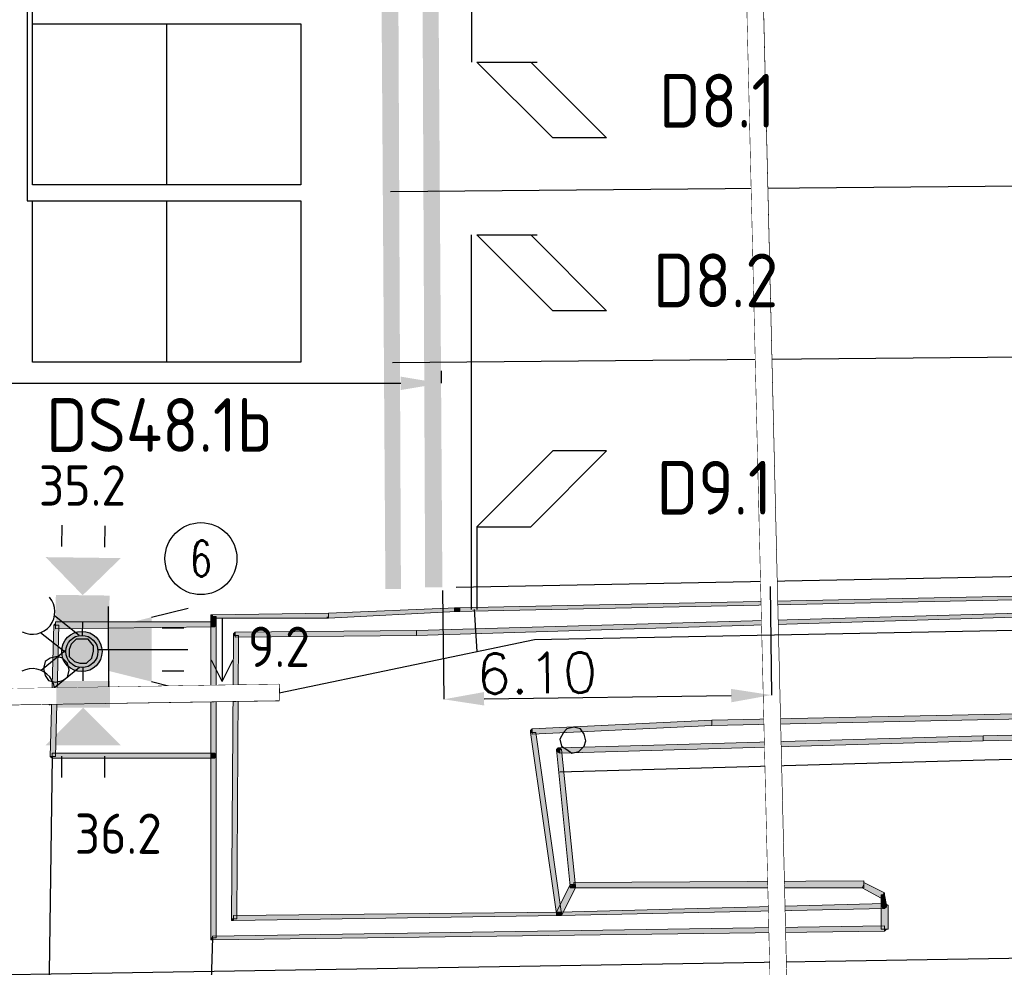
# Model space of a CAD drawing. Header units: millimetres. Extents: x -27 to 2301, y -256 to 766.
# Tile 55 of 97: x 258 to 276, y 67 to 85. Entities that reach past the tile are written whole.
import ezdxf
from ezdxf.enums import TextEntityAlignment as Align

# ---------------------------------------------------------------- set-up
doc = ezdxf.new("R2010")
doc.units = ezdxf.units.MM
doc.set_wipeout_variables(frame=1)
for name, color, linetype in [('SIV-ONDERGROND-ALG', 251, 'Continuous'), ('SIV-TEKST-035', 2, 'Continuous'), ('SIV-VRI-DETECTIE', 4, 'Continuous'), ('SIV-VRI-KABEL', 3, 'Continuous'), ('SIV-VRI-LUSUITSLIJPER', 7, 'Continuous'), ('SIV-VRI-MAATVOERING', 7, 'Continuous'), ('SIV-VRI-MANTELBUIS', 1, 'Continuous'), ('SIV-VRI-WEGMEUBILAIR', 7, 'Continuous'), ('SIV-WEGMARKERING', 7, 'Continuous'), ('WEG-XX-TEKST25', 2, 'Continuous')]:
    doc.layers.add(name, color=color, linetype=linetype)
doc.styles.add('ISO', font='ISO.shx')
doc.styles.add('ROMANS', font='romans.shx', dxfattribs={"width": 0.7})
doc.styles.get("Standard").update_dxf_attribs({"font": 'txt.shx'})
doc.dimstyles.get("Standard").update_dxf_attribs({"dimtxt": 0.18, "dimasz": 0.18, "dimexe": 0.18, "dimexo": 0.0625, "dimgap": 0.09, "dimtad": 0, "dimtih": 1, "dimtoh": 1, "dimzin": 0, "dimdsep": 46, "dimtxsty": 'Standard', "dimcen": 0.09, "dimadec": 0, "dimazin": 0, "dimtfac": 1, "dimtofl": 0, "dimtmove": 0, "dimatfit": 3, "dimfxl": 1, "dimtolj": 1, "dimtzin": 0, "dimarcsym": 0})

# ---------------------------------------------------------------- blocks, each defined once
blk = doc.blocks.new('161')
blk.add_circle((0, 0), 750)
at = {"style": 'ROMANS', "width": 0.7}
blk.add_attdef('MASTNR', text='', height=750, dxfattribs=at).set_placement((0, 0), align=Align.MIDDLE)
blk = doc.blocks.new('2x1l')
at = {"layer": 'SIV-VRI-DETECTIE'}
for p, q in [((1.414, 1.414), (0, 0)), ((1, 0), (2.414, 1.414)), ((2.414, 1.414), (1.414, 1.414)), ((0, 0), (1, 0))]:
    blk.add_line(p, q, dxfattribs=at)
blk = doc.blocks.new('2x1r')
at = {"layer": 'SIV-VRI-DETECTIE'}
for p, q in [((0, 0), (-1.414, 1.414)), ((-1.414, 1.414), (-0.414, 1.414)), ((-0.414, 1.414), (1, 0)), ((1, 0), (0, 0))]:
    blk.add_line(p, q, dxfattribs=at)
blk = doc.blocks.new('VETAG')
at = {"layer": 'SIV-VRI-DETECTIE'}
for p, q in [((0, -1.5), (0, 1.5)), ((0, 1.5), (5, 1.5)), ((2.5, -1.5), (2.5, 1.5)), ((5, 1.5), (5, -1.5)), ((5, -1.5), (0, -1.5))]:
    blk.add_line(p, q, dxfattribs=at)
blk = doc.blocks.new('MAST')
at = {"layer": 'SIV-VRI-WEGMEUBILAIR'}
blk.add_circle((0, 0), 0.3, dxfattribs=at)
blk = doc.blocks.new('DRKM')
at = {"layer": 'SIV-VRI-WEGMEUBILAIR'}
for p, q in [((0.225, 0.203), (0.823, 0.203)), ((0.225, -0.205), (0.811, -0.205))]:
    blk.add_line(p, q, dxfattribs=at)
blk.add_circle((0, 0), 0.3, dxfattribs=at)
blk.add_arc((1.179, -0.011), 0.416, 101.0729, 258.884, dxfattribs=at)
blk = doc.blocks.new('VGLNT')
at = {"layer": 'SIV-VRI-WEGMEUBILAIR'}
for p, q in [((1.648, 0.4), (2.048, 0.4)), ((0.248, 0), (0, 0)), ((1.648, -0.4), (2.048, -0.4))]:
    blk.add_line(p, q, dxfattribs=at)
for points in [[(0.748, 0), (1.448, 0.7), (1.448, -0.7)], [(0.248, 0.5), (0.748, 0.5), (0.248, -0.5), (0.748, -0.5)]]:
    blk.add_solid(points, dxfattribs=at)
blk = doc.blocks.new('30LNTSLA')
at = {"layer": 'SIV-VRI-WEGMEUBILAIR'}
for p, q in [((0.2, 0), (0.2, 0.8)), ((1, 0.6), (1.679, 0.769)), ((2.313, 0.58), (2.313, -0.579)), ((1.2, 0.4), (1.6, 0.4)), ((0, 0), (1.675, 0)), ((0.2, 0), (0.2, -0.8)), ((2.313, -0.6), (2.113, -0.202)), ((2.313, -0.6), (2.513, -0.202)), ((1.2, -0.4), (1.6, -0.4)), ((1, -0.6), (1.679, -0.769))]:
    blk.add_line(p, q, dxfattribs=at)
blk.add_solid([(0.2, 0.4), (0.2, -0.4), (1, 0.6), (1, -0.6)], dxfattribs=at)
blk = doc.blocks.new('*D50')
at = {"layer": 'Defpoints', "color": 0}
for p in [(265.766, 73.967), (271.866, 74.045), (271.893, 71.959)]:
    blk.add_point(p, dxfattribs=at)
at = {"layer": 'SIV-VRI-MAATVOERING', "color": 0, "lineweight": -2}
for p, q in [((265.767, 73.904), (265.793, 71.88)), ((271.867, 73.983), (271.893, 71.959)), ((266.543, 71.89), (271.143, 71.949))]:
    blk.add_line(p, q, dxfattribs=at)
at = {"layer": 'SIV-VRI-MAATVOERING', "color": 0}
for points in [[(271.141, 72.074), (271.145, 71.824), (271.893, 71.959)], [(266.542, 72.015), (266.545, 71.765), (265.793, 71.88)]]:
    blk.add_solid(points, dxfattribs=at)
at = {"layer": 'SIV-VRI-MAATVOERING', "color": 0, "insert": (267.527, 72.368), "char_height": 0.75, "attachment_point": 5, "rotation": 0.7384}
blk.add_mtext('\\A1;6.10', dxfattribs=at)
blk = doc.blocks.new('*D73')
at = {"layer": 'Defpoints', "color": 0}
for p in [(247.916, 78.061), (265.743, 78.061), (265.743, 77.763)]:
    blk.add_point(p, dxfattribs=at)
at = {"layer": 'SIV-VRI-MAATVOERING', "color": 0, "lineweight": -2}
for p, q in [((247.916, 77.998), (247.916, 77.763)), ((265.743, 77.998), (265.743, 77.763)), ((248.666, 77.763), (264.993, 77.763))]:
    blk.add_line(p, q, dxfattribs=at)
at = {"layer": 'SIV-VRI-MAATVOERING', "color": 0}
for points in [[(248.666, 77.888), (248.666, 77.638), (247.916, 77.763)], [(264.993, 77.888), (264.993, 77.638), (265.743, 77.763)]]:
    blk.add_solid(points, dxfattribs=at)
at = {"layer": 'SIV-VRI-MAATVOERING', "color": 0, "insert": (256.301, 78.228), "char_height": 0.75, "attachment_point": 5}
blk.add_mtext('\\A1;17.00', dxfattribs=at)

msp = doc.modelspace()

# ---------------------------------------------------------------- hatches: boundary and pattern name
at = {"layer": 'SIV-ONDERGROND-ALG'}
h = msp.add_hatch(color=256, dxfattribs=at)
h.dxf.hatch_style = 2
h.paths.add_polyline_path([(266.025, 73.549), (266.025, 73.517), (284.423, 73.902), (284.423, 73.967), (266.025, 73.581)])
h = msp.add_hatch(color=256, dxfattribs=at)
h.dxf.hatch_style = 2
h.paths.add_polyline_path([(263.644, 73.452), (263.644, 73.388), (266.025, 73.517), (266.025, 73.581), (263.644, 73.484)])
h = msp.add_hatch(color=256, dxfattribs=at)
h.dxf.hatch_style = 2
h.paths.add_polyline_path([(265.285, 73.131), (265.285, 73.066), (282.107, 73.581), (282.107, 73.645), (265.285, 73.163)])
h = msp.add_hatch(color=256, dxfattribs=at)
h.dxf.hatch_style = 2
h.paths.add_polyline_path([(266.025, 73.517), (265.992, 73.517), (265.992, 73.581), (266.025, 73.581), (266.025, 73.549)])
h = msp.add_hatch(color=256, dxfattribs=at)
h.dxf.hatch_style = 2
h.paths.add_polyline_path([(266.025, 73.581), (266.089, 73.581), (266.089, 73.517), (266.025, 73.517), (266.025, 73.549)])
h = msp.add_hatch(color=256, dxfattribs=at)
h.dxf.hatch_style = 2
h.paths.add_polyline_path([(261.457, 73.42), (261.457, 73.452), (261.489, 73.452), (261.489, 73.42)])
h = msp.add_hatch(color=256, dxfattribs=at)
h.dxf.hatch_style = 2
h.paths.add_polyline_path([(261.489, 73.259), (261.554, 73.259), (261.554, 73.42), (261.457, 73.42), (261.457, 73.259)])
h = msp.add_hatch(color=256, dxfattribs=at)
h.dxf.hatch_style = 2
h.paths.add_polyline_path([(261.489, 73.42), (261.489, 73.388), (263.644, 73.388), (263.644, 73.484), (261.489, 73.452)])
h = msp.add_hatch(color=256, dxfattribs=at)
h.dxf.hatch_style = 2
h.paths.add_polyline_path([(263.612, 73.388), (263.612, 73.42), (263.644, 73.42), (263.644, 73.388)])
h = msp.add_hatch(color=256, dxfattribs=at)
h.dxf.hatch_style = 2
h.paths.add_polyline_path([(258.562, 73.259), (258.53, 73.259), (258.466, 70.815), (258.562, 70.815), (258.627, 73.259)])
h = msp.add_hatch(color=256, dxfattribs=at)
h.dxf.hatch_style = 2
h.paths.add_polyline_path([(258.562, 73.324), (258.562, 73.291), (258.53, 73.259), (258.562, 73.259)])
h = msp.add_hatch(color=256, dxfattribs=at)
h.dxf.hatch_style = 2
h.paths.add_polyline_path([(261.489, 73.259), (261.489, 73.324), (258.562, 73.324), (258.562, 73.195), (261.489, 73.227)])
h = msp.add_hatch(color=256, dxfattribs=at)
h.dxf.hatch_style = 2
h.paths.add_polyline_path([(261.489, 73.227), (261.457, 73.259), (261.457, 73.291), (261.489, 73.324), (261.489, 73.259)])
h = msp.add_hatch(color=256, dxfattribs=at)
h.dxf.hatch_style = 2
h.paths.add_polyline_path([(261.457, 73.259), (261.457, 73.324), (261.522, 73.324), (261.554, 73.259), (261.489, 73.259)])
h = msp.add_hatch(color=256, dxfattribs=at)
h.dxf.hatch_style = 2
h.paths.add_polyline_path([(261.554, 73.259), (261.522, 73.227), (261.457, 73.227), (261.457, 73.259), (261.489, 73.259)])
h = msp.add_hatch(color=256, dxfattribs=at)
h.dxf.hatch_style = 2
h.paths.add_polyline_path([(261.489, 70.815), (261.554, 70.815), (261.554, 73.259), (261.457, 73.259), (261.457, 70.815)])
h = msp.add_hatch(color=256, dxfattribs=at)
h.dxf.hatch_style = 2
h.paths.add_polyline_path([(261.489, 73.324), (261.522, 73.291), (261.522, 73.259), (261.489, 73.227), (261.489, 73.259)])
h = msp.add_hatch(color=256, dxfattribs=at)
h.dxf.hatch_style = 2
h.paths.add_polyline_path([(261.522, 73.324), (261.554, 73.291), (261.554, 73.259), (261.522, 73.227), (261.522, 73.259)])
h = msp.add_hatch(color=256, dxfattribs=at)
h.dxf.hatch_style = 2
h.paths.add_polyline_path([(261.907, 73.066), (261.907, 73.034), (265.285, 73.066), (265.285, 73.163), (261.907, 73.131)])
h = msp.add_hatch(color=256, dxfattribs=at)
h.dxf.hatch_style = 2
h.paths.add_polyline_path([(261.875, 67.791), (261.94, 67.791), (261.972, 73.066), (261.875, 73.066), (261.843, 67.791)])
h = msp.add_hatch(color=256, dxfattribs=at)
h.dxf.hatch_style = 2
h.paths.add_polyline_path([(261.875, 73.066), (261.875, 73.098), (261.907, 73.131), (261.907, 73.066)])
h = msp.add_hatch(color=256, dxfattribs=at)
h.dxf.hatch_style = 2
h.paths.add_polyline_path([(283.008, 71.715), (283.008, 71.747), (270.785, 71.49), (270.785, 71.394), (283.008, 71.651)])
h = msp.add_hatch(color=256, dxfattribs=at)
h.dxf.hatch_style = 2
h.paths.add_polyline_path([(267.44, 71.329), (267.408, 71.297), (267.408, 71.265), (267.44, 71.265)])
h = msp.add_hatch(color=256, dxfattribs=at)
h.dxf.hatch_style = 2
h.paths.add_polyline_path([(270.785, 71.458), (270.785, 71.49), (267.44, 71.329), (267.44, 71.233), (270.785, 71.394)])
h = msp.add_hatch(color=256, dxfattribs=at)
h.dxf.hatch_style = 2
h.paths.add_polyline_path([(282.75, 71.329), (282.75, 71.361), (275.835, 71.201), (275.835, 71.104), (282.75, 71.265)])
h = msp.add_hatch(color=256, dxfattribs=at)
h.dxf.hatch_style = 2
h.paths.add_polyline_path([(267.44, 71.265), (267.408, 71.265), (267.89, 67.888), (267.987, 67.888), (267.504, 71.265)])
h = msp.add_hatch(color=256, dxfattribs=at)
h.dxf.hatch_style = 2
h.paths.add_polyline_path([(275.835, 71.136), (275.835, 71.201), (267.955, 70.975), (267.955, 70.879), (275.835, 71.104)])
h = msp.add_hatch(color=256, dxfattribs=at)
h.dxf.hatch_style = 2
h.paths.add_polyline_path([(267.89, 70.943), (267.922, 70.975), (267.955, 70.975), (267.987, 70.943), (267.955, 70.943)])
h = msp.add_hatch(color=256, dxfattribs=at)
h.dxf.hatch_style = 2
h.paths.add_polyline_path([(267.955, 70.879), (267.89, 70.911), (267.89, 70.943), (267.955, 70.975), (267.955, 70.943)])
h = msp.add_hatch(color=256, dxfattribs=at)
h.dxf.hatch_style = 2
h.paths.add_polyline_path([(258.466, 70.815), (258.498, 70.782), (258.498, 70.815)])
h = msp.add_hatch(color=256, dxfattribs=at)
h.dxf.hatch_style = 2
h.paths.add_polyline_path([(258.498, 70.815), (258.498, 70.782), (261.489, 70.782), (261.489, 70.879), (258.498, 70.879)])
h = msp.add_hatch(color=256, dxfattribs=at)
h.dxf.hatch_style = 2
h.paths.add_polyline_path([(261.457, 70.815), (261.457, 70.879), (261.522, 70.879), (261.554, 70.815), (261.489, 70.815)])
h = msp.add_hatch(color=256, dxfattribs=at)
h.dxf.hatch_style = 2
h.paths.add_polyline_path([(261.489, 70.782), (261.457, 70.815), (261.457, 70.847), (261.489, 70.879), (261.489, 70.815)])
h = msp.add_hatch(color=256, dxfattribs=at)
h.dxf.hatch_style = 2
h.paths.add_polyline_path([(261.489, 67.437), (261.554, 67.437), (261.554, 70.815), (261.457, 70.815), (261.457, 67.437)])
h = msp.add_hatch(color=256, dxfattribs=at)
h.dxf.hatch_style = 2
h.paths.add_polyline_path([(261.554, 70.815), (261.522, 70.782), (261.457, 70.782), (261.457, 70.815), (261.489, 70.815)])
h = msp.add_hatch(color=256, dxfattribs=at)
h.dxf.hatch_style = 2
h.paths.add_polyline_path([(261.489, 70.879), (261.522, 70.847), (261.522, 70.815), (261.489, 70.782), (261.489, 70.815)])
h = msp.add_hatch(color=256, dxfattribs=at)
h.dxf.hatch_style = 2
h.paths.add_polyline_path([(261.522, 70.879), (261.554, 70.847), (261.554, 70.815), (261.522, 70.782), (261.522, 70.815)])
h = msp.add_hatch(color=256, dxfattribs=at)
h.dxf.hatch_style = 2
h.paths.add_polyline_path([(267.955, 70.943), (267.89, 70.943), (268.148, 68.402), (268.244, 68.402), (267.987, 70.943)])
h = msp.add_hatch(color=256, dxfattribs=at)
h.dxf.hatch_style = 2
h.paths.add_polyline_path([(267.955, 67.888), (267.987, 67.855), (268.244, 68.37), (268.212, 68.402), (268.148, 68.434), (267.89, 67.92)])
h = msp.add_hatch(color=256, dxfattribs=at)
h.dxf.hatch_style = 2
h.paths.add_polyline_path([(268.148, 68.434), (268.212, 68.434), (268.244, 68.434), (268.244, 68.37), (268.212, 68.402)])
h = msp.add_hatch(color=256, dxfattribs=at)
h.dxf.hatch_style = 2
h.paths.add_polyline_path([(268.148, 68.402), (268.148, 68.37), (268.212, 68.37), (268.212, 68.402)])
h = msp.add_hatch(color=256, dxfattribs=at)
h.dxf.hatch_style = 2
h.paths.add_polyline_path([(268.212, 68.402), (268.212, 68.37), (273.616, 68.37), (273.616, 68.499), (268.212, 68.467)])
h = msp.add_hatch(color=256, dxfattribs=at)
h.dxf.hatch_style = 2
h.paths.add_polyline_path([(273.616, 68.434), (273.583, 68.37), (273.937, 68.177), (273.969, 68.241), (274.002, 68.274), (273.616, 68.467)])
h = msp.add_hatch(color=256, dxfattribs=at)
h.dxf.hatch_style = 2
h.paths.add_polyline_path([(273.616, 68.499), (273.616, 68.467), (273.616, 68.434)])
h = msp.add_hatch(color=256, dxfattribs=at)
h.dxf.hatch_style = 2
h.paths.add_polyline_path([(273.969, 68.241), (273.937, 68.241), (273.937, 68.048), (274.034, 68.048), (274.002, 68.241)])
h = msp.add_hatch(color=256, dxfattribs=at)
h.dxf.hatch_style = 2
h.paths.add_polyline_path([(274.002, 68.274), (274.002, 68.241), (273.969, 68.241)])
h = msp.add_hatch(color=256, dxfattribs=at)
h.dxf.hatch_style = 2
h.paths.add_polyline_path([(274.002, 68.048), (274.002, 68.081), (267.955, 67.92), (267.955, 67.855), (274.002, 67.984)])
h = msp.add_hatch(color=256, dxfattribs=at)
h.dxf.hatch_style = 2
h.paths.add_polyline_path([(273.937, 68.048), (273.969, 68.081), (274.002, 68.081), (274.066, 68.048), (274.002, 68.048)])
h = msp.add_hatch(color=256, dxfattribs=at)
h.dxf.hatch_style = 2
h.paths.add_polyline_path([(274.002, 68.048), (273.937, 68.048), (273.937, 67.598), (274.066, 67.598), (274.066, 68.048)])
h = msp.add_hatch(color=256, dxfattribs=at)
h.dxf.hatch_style = 2
h.paths.add_polyline_path([(274.034, 68.048), (274.002, 67.984), (273.969, 67.984), (273.937, 68.048), (274.002, 68.048)])
h = msp.add_hatch(color=256, dxfattribs=at)
h.dxf.hatch_style = 2
h.paths.add_polyline_path([(274.002, 68.081), (274.034, 68.048), (274.034, 68.016), (274.002, 67.984), (274.002, 68.048)])
h = msp.add_hatch(color=256, dxfattribs=at)
h.dxf.hatch_style = 2
h.paths.add_polyline_path([(267.955, 67.888), (267.955, 67.92), (261.875, 67.855), (261.875, 67.759), (267.955, 67.855)])
h = msp.add_hatch(color=256, dxfattribs=at)
h.dxf.hatch_style = 2
h.paths.add_polyline_path([(267.955, 67.855), (267.89, 67.855), (267.89, 67.92), (267.955, 67.92), (267.955, 67.888)])
h = msp.add_hatch(color=256, dxfattribs=at)
h.dxf.hatch_style = 2
h.paths.add_polyline_path([(267.89, 67.888), (267.89, 67.855), (267.955, 67.855), (267.987, 67.855), (267.955, 67.888)])
h = msp.add_hatch(color=256, dxfattribs=at)
h.dxf.hatch_style = 2
h.paths.add_polyline_path([(267.955, 67.92), (267.987, 67.92), (267.987, 67.855), (267.955, 67.855), (267.955, 67.888)])
h = msp.add_hatch(color=256, dxfattribs=at)
h.dxf.hatch_style = 2
h.paths.add_polyline_path([(274.002, 67.598), (274.002, 67.662), (261.489, 67.469), (261.489, 67.405), (274.002, 67.566)])
h = msp.add_hatch(color=256, dxfattribs=at)
h.dxf.hatch_style = 2
h.paths.add_polyline_path([(261.875, 67.759), (261.843, 67.759), (261.843, 67.791), (261.875, 67.791)])
h = msp.add_hatch(color=256, dxfattribs=at)
h.dxf.hatch_style = 2
h.paths.add_polyline_path([(274.066, 67.598), (274.034, 67.598), (274.002, 67.566), (274.002, 67.598)])
h = msp.add_hatch(color=256, dxfattribs=at)
h.dxf.hatch_style = 2
h.paths.add_polyline_path([(261.489, 67.405), (261.457, 67.405), (261.457, 67.437), (261.489, 67.437)])
at = {"layer": 'SIV-VRI-MAATVOERING'}
h = msp.add_hatch(color=256, dxfattribs=at)
edge = h.paths.add_edge_path()
edge.add_arc((259.054, 72.77), 0.375, 0, 360)
at = {"layer": 'SIV-WEGMARKERING'}
h = msp.add_hatch(color=256, dxfattribs=at)
h.dxf.hatch_style = 2
h.paths.add_polyline_path([(265.446, 73.967), (265.767, 73.967), (265.381, 88.763)])
h = msp.add_hatch(color=256, dxfattribs=at)
h.dxf.hatch_style = 2
h.paths.add_polyline_path([(265.767, 73.967), (265.381, 88.763), (265.671, 88.763)])
h = msp.add_hatch(color=256, dxfattribs=at)
h.dxf.hatch_style = 2
h.paths.add_polyline_path([(264.706, 73.935), (264.995, 73.935), (264.609, 88.731)])
h = msp.add_hatch(color=256, dxfattribs=at)
h.dxf.hatch_style = 2
h.paths.add_polyline_path([(264.995, 73.935), (264.609, 88.731), (264.931, 88.731)])

# ---------------------------------------------------------------- linework, layer by layer
at = {"layer": 'SIV-ONDERGROND-ALG', "lineweight": 25}
for points in [[(266.025, 73.967), (284.391, 74.321), (299.251, 74.481), (305.073, 74.481), (313.436, 74.481), (315.784, 74.546), (318.647, 74.61), (321.96, 74.835), (327.717, 75.318), (345.247, 77.119)], [(353.868, 73.645), (339.039, 72.68), (337.238, 72.616), (333.925, 72.423), (327.331, 72.166), (312.761, 71.587), (303.014, 71.394), (289.891, 71.04), (282.75, 70.911), (275.867, 70.75), (267.955, 70.525)], [(259.27, 72.777), (259.27, 72.873), (259.173, 73.002), (259.077, 73.002), (258.948, 73.002), (258.852, 72.905), (258.82, 72.809), (258.82, 72.68), (258.916, 72.584), (259.013, 72.552), (259.141, 72.552), (259.238, 72.648), (259.27, 72.777)], [(258.82, 72.423), (258.787, 72.552), (258.691, 72.648), (258.594, 72.68), (258.466, 72.648), (258.369, 72.584), (258.337, 72.455), (258.369, 72.326), (258.434, 72.23), (258.562, 72.198), (258.691, 72.23), (258.787, 72.294), (258.82, 72.423)], [(268.437, 71.104), (268.405, 71.233), (268.341, 71.329), (268.212, 71.361), (268.083, 71.329), (268.019, 71.265), (267.955, 71.136), (267.987, 71.008), (268.083, 70.943), (268.18, 70.879), (268.308, 70.911), (268.405, 71.008), (268.437, 71.104)], [(258.498, 70.815), (258.369, 61.422)], [(261.489, 67.437), (261.296, 61.358)], [(236.465, 66.408), (279.727, 67.116)]]:
    msp.add_lwpolyline(points, dxfattribs=at)
at = {"layer": 'SIV-ONDERGROND-ALG', "lineweight": 5}
for points in [[(266.025, 73.549), (266.025, 73.517), (284.423, 73.902), (284.423, 73.967), (266.025, 73.581), (266.025, 73.549)], [(263.644, 73.452), (263.644, 73.388), (266.025, 73.517), (266.025, 73.581), (263.644, 73.484), (263.644, 73.452)], [(265.285, 73.131), (265.285, 73.066), (282.107, 73.581), (282.107, 73.645), (265.285, 73.163), (265.285, 73.131)], [(266.025, 73.517), (265.992, 73.517), (265.992, 73.581), (266.025, 73.581)], [(266.025, 73.581), (266.089, 73.581), (266.089, 73.517), (266.025, 73.517)], [(261.457, 73.42), (261.457, 73.452), (261.489, 73.452)], [(261.489, 73.259), (261.554, 73.259), (261.554, 73.42), (261.457, 73.42), (261.457, 73.259), (261.489, 73.259)], [(261.489, 73.42), (261.489, 73.388), (263.644, 73.388), (263.644, 73.484), (261.489, 73.452), (261.489, 73.42)], [(258.562, 73.259), (258.53, 73.259), (258.466, 70.815), (258.562, 70.815), (258.627, 73.259), (258.562, 73.259)], [(258.562, 73.324), (258.562, 73.291), (258.53, 73.259)], [(261.489, 73.259), (261.489, 73.324), (258.562, 73.324), (258.562, 73.195), (261.489, 73.227), (261.489, 73.259)], [(261.489, 73.227), (261.457, 73.259), (261.457, 73.291), (261.489, 73.324)], [(261.457, 73.259), (261.457, 73.324), (261.522, 73.324), (261.554, 73.259)], [(261.554, 73.259), (261.522, 73.227), (261.457, 73.227), (261.457, 73.259)], [(261.489, 70.815), (261.554, 70.815), (261.554, 73.259), (261.457, 73.259), (261.457, 70.815), (261.489, 70.815)], [(261.489, 73.324), (261.522, 73.291), (261.522, 73.259), (261.489, 73.227)], [(261.522, 73.259), (261.522, 73.324), (261.489, 73.324), (261.489, 73.227), (261.522, 73.227), (261.522, 73.259)], [(261.522, 73.324), (261.554, 73.291), (261.554, 73.259), (261.522, 73.227)], [(261.907, 73.066), (261.907, 73.034), (265.285, 73.066), (265.285, 73.163), (261.907, 73.131), (261.907, 73.066)], [(261.875, 67.791), (261.94, 67.791), (261.972, 73.066), (261.875, 73.066), (261.843, 67.791), (261.875, 67.791)], [(261.875, 73.066), (261.875, 73.098), (261.907, 73.131)], [(283.008, 71.715), (283.008, 71.747), (270.785, 71.49), (270.785, 71.394), (283.008, 71.651), (283.008, 71.715)], [(267.44, 71.329), (267.44, 71.329), (267.408, 71.297), (267.408, 71.265)], [(270.785, 71.458), (270.785, 71.49), (267.44, 71.329), (267.44, 71.233), (270.785, 71.394), (270.785, 71.458)], [(282.75, 71.329), (282.75, 71.361), (275.835, 71.201), (275.835, 71.104), (282.75, 71.265), (282.75, 71.329)], [(267.44, 71.265), (267.408, 71.265), (267.89, 67.888), (267.987, 67.888), (267.504, 71.265), (267.44, 71.265)], [(275.835, 71.136), (275.835, 71.201), (267.955, 70.975), (267.955, 70.879), (275.835, 71.104), (275.835, 71.136)], [(267.89, 70.943), (267.922, 70.975), (267.955, 70.975), (267.987, 70.943)], [(267.955, 70.879), (267.89, 70.911), (267.89, 70.943), (267.955, 70.975)], [(258.466, 70.815), (258.466, 70.815), (258.498, 70.782), (258.498, 70.782)], [(258.498, 70.815), (258.498, 70.782), (261.489, 70.782), (261.489, 70.879), (258.498, 70.879), (258.498, 70.815)], [(261.457, 70.815), (261.457, 70.879), (261.522, 70.879), (261.554, 70.815)], [(261.489, 70.782), (261.457, 70.815), (261.457, 70.847), (261.489, 70.879)], [(261.489, 67.437), (261.554, 67.437), (261.554, 70.815), (261.457, 70.815), (261.457, 67.437), (261.489, 67.437)], [(261.554, 70.815), (261.522, 70.782), (261.457, 70.782), (261.457, 70.815)], [(261.489, 70.815), (261.489, 70.782), (261.522, 70.782), (261.522, 70.879), (261.489, 70.879), (261.489, 70.815)], [(261.489, 70.879), (261.522, 70.847), (261.522, 70.815), (261.489, 70.782)], [(261.522, 70.879), (261.554, 70.847), (261.554, 70.815), (261.522, 70.782)], [(267.955, 70.943), (267.89, 70.943), (268.148, 68.402), (268.244, 68.402), (267.987, 70.943), (267.955, 70.943)], [(267.955, 67.888), (267.987, 67.855), (268.244, 68.37), (268.212, 68.402), (268.148, 68.434), (267.89, 67.92), (267.955, 67.888)], [(268.148, 68.434), (268.212, 68.434), (268.244, 68.434), (268.244, 68.37)], [(268.148, 68.402), (268.148, 68.37), (268.212, 68.37)], [(268.212, 68.402), (268.212, 68.37), (273.616, 68.37), (273.616, 68.499), (268.212, 68.467), (268.212, 68.402)], [(273.616, 68.434), (273.583, 68.37), (273.937, 68.177), (273.969, 68.241), (274.002, 68.274), (273.616, 68.467), (273.616, 68.434)], [(273.616, 68.499), (273.616, 68.467)], [(273.969, 68.241), (273.937, 68.241), (273.937, 68.048), (274.034, 68.048), (274.002, 68.241), (273.969, 68.241)], [(274.002, 68.274), (274.002, 68.241)], [(274.002, 68.048), (274.002, 68.081), (267.955, 67.92), (267.955, 67.855), (274.002, 67.984), (274.002, 68.048)], [(273.937, 68.048), (273.969, 68.081), (274.002, 68.081), (274.066, 68.048)], [(274.002, 68.048), (273.937, 68.048), (273.937, 67.598), (274.066, 67.598), (274.066, 68.048), (274.002, 68.048)], [(274.034, 68.048), (274.002, 67.984), (273.969, 67.984), (273.937, 68.048)], [(274.002, 68.081), (274.034, 68.048), (274.034, 68.016), (274.002, 67.984)], [(267.955, 67.888), (267.955, 67.92), (261.875, 67.855), (261.875, 67.759), (267.955, 67.855), (267.955, 67.888)], [(267.955, 67.855), (267.89, 67.855), (267.89, 67.92), (267.955, 67.92)], [(267.89, 67.888), (267.89, 67.855), (267.955, 67.855), (267.987, 67.855)], [(267.955, 67.92), (267.987, 67.92), (267.987, 67.855), (267.955, 67.855)], [(274.002, 67.598), (274.002, 67.662), (261.489, 67.469), (261.489, 67.405), (274.002, 67.566), (274.002, 67.598)], [(261.875, 67.759), (261.843, 67.759), (261.843, 67.791), (261.843, 67.791)], [(274.066, 67.598), (274.034, 67.598), (274.002, 67.566)], [(261.489, 67.405), (261.457, 67.405), (261.457, 67.405), (261.457, 67.437)]]:
    msp.add_lwpolyline(points, dxfattribs=at)
at = {"layer": 'SIV-VRI-KABEL'}
for points in [[(271.478, 90.043), (271.493, 89.451), (272.179, 60.061), (272.179, 60.061), (272.179, 60.061)], [(266.361, 73.549), (266.408, 72.771)]]:
    msp.add_lwpolyline(points, dxfattribs=at)
at = {"layer": 'SIV-VRI-LUSUITSLIJPER'}
for p, q in [((258.033, 89.81), (258.033, 81.16)), ((266.311, 89.229), (266.311, 83.745)), ((267.433, 83.744), (267.533, 83.744)), ((258.033, 81.16), (258.133, 81.16)), ((266.311, 73.549), (266.311, 80.529)), ((267.433, 80.527), (267.533, 80.527)), ((266.411, 75.094), (266.411, 73.549))]:
    msp.add_line(p, q, dxfattribs=at)
msp.add_lwpolyline([(258.133, 84.457), (258.133, 89.728), (258.454, 89.79)], dxfattribs=at)
at = {"layer": 'SIV-VRI-MAATVOERING'}
msp.add_circle((259.054, 72.77), 0.375, dxfattribs=at)
at = {"layer": 'SIV-VRI-MANTELBUIS'}
for p, q in [((271.328, 89.447), (271.992, 61.643)), ((271.628, 89.454), (272.292, 61.65)), ((254.447, 72.029), (262.723, 72.159)), ((262.723, 72.159), (262.725, 72.009)), ((262.727, 71.859), (262.725, 72.009)), ((254.451, 71.729), (262.727, 71.859))]:
    msp.add_line(p, q, dxfattribs=at)
at = {"layer": 'SIV-WEGMARKERING', "lineweight": 25}
for points in [[(264.802, 81.333), (375.547, 82.33)], [(264.835, 78.148), (375.611, 79.145)]]:
    msp.add_lwpolyline(points, dxfattribs=at)

# ---------------------------------------------------------------- block references
at = {"layer": 'SIV-TEKST-035', "xscale": 0.0008934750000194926, "yscale": 0.0008934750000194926, "zscale": 0.0008934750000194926}
msp.add_blockref('161', (261.271, 74.499), dxfattribs=at).add_auto_attribs({'MASTNR': '6'})
at = {"layer": 'SIV-VRI-DETECTIE'}
for name, p in [('VETAG', (258.133, 82.957)), ('2x1r', (267.825, 82.331)), ('VETAG', (258.133, 79.66)), ('2x1r', (267.825, 79.114)), ('2x1l', (266.411, 75.094)), ('MAST', (259.054, 72.77))]:
    msp.add_blockref(name, p, dxfattribs=at)
at = {"layer": 'SIV-VRI-WEGMEUBILAIR'}
for name, p, rotation in [('VGLNT', (259.06, 73.07), 89.25504218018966), ('DRKM', (259.054, 72.77), 141.7559665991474), ('DRKM', (259.054, 72.77), 219.0636907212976)]:
    msp.add_blockref(name, p, dxfattribs=dict(at, rotation=rotation))
msp.add_blockref('30LNTSLA', (259.352, 72.809), dxfattribs=at)

# ---------------------------------------------------------------- texts
at = {"layer": 'SIV-VRI-DETECTIE', "linetype": 'Continuous', "style": 'ISO'}
msp.add_text('DS48.1b', height=1, rotation=360, dxfattribs=at).set_placement((258.39, 76.487))
at = {"layer": 'WEG-XX-TEKST25', "color": 2, "linetype": 'Continuous', "style": 'ISO'}
for s, p in [('35.2', (258.253, 75.485)), ('9.2', (262.145, 72.483)), ('36.2', (258.922, 69.003))]:
    msp.add_text(s, height=0.75, rotation=360, dxfattribs=at).set_placement(p)

# ---------------------------------------------------------------- dimensions: what is measured, and where the dimension line sits
at = {"layer": 'SIV-VRI-MAATVOERING'}
dim = msp.add_linear_dim(base=(265.743, 77.763), p1=(247.916, 78.061), p2=(265.743, 78.061), angle=0, text='17.00', dimstyle='Standard', override={"dimtxt": 0.75, "dimasz": 0.75, "dimexe": 0, "dimtad": 1, "dimtih": 0, "dimtoh": 0, "dimcen": 1}, dxfattribs=at)
dim.commit()
dim.dimension.update_dxf_attribs({"geometry": '*D73', "text_midpoint": (256.301, 77.763), "dimtype": 161})

# ---------------------------------------------------------------- next in the draw order: wipeouts: each hides what was drawn before it
msp.add_wipeout([(271.328, 89.447), (271.628, 89.455), (272.293, 61.65), (271.992, 61.643)]).dxf.layer = 'SIV-VRI-MANTELBUIS'

# ---------------------------------------------------------------- next in the draw order: linework, layer by layer
at = {"layer": 'SIV-VRI-KABEL'}
msp.add_lwpolyline([(253.276, 72.429), (253.276, 71.85), (262.725, 71.999), (267.482, 72.996), (277.683, 73.191), (287.544, 73.355), (307.536, 73.481), (309.258, 73.481), (314.624, 73.514), (318.049, 73.591), (320.097, 73.73), (327.233, 74.265)], dxfattribs=at)

# ---------------------------------------------------------------- next in the draw order: texts
at = {"layer": 'SIV-VRI-DETECTIE', "linetype": 'Continuous', "style": 'ISO'}
for s, p in [('D8.1', (269.803, 82.524)), ('D8.2', (269.69, 79.179)), ('D9.1', (269.756, 75.319))]:
    msp.add_text(s, height=1, rotation=360, dxfattribs=at).set_placement(p)

# ---------------------------------------------------------------- next in the draw order: dimensions: what is measured, and where the dimension line sits
at = {"layer": 'SIV-VRI-MAATVOERING'}
dim = msp.add_linear_dim(base=(271.893, 71.959), p1=(265.766, 73.967), p2=(271.866, 74.045), angle=0.7384, dimstyle='Standard', override={"dimtxt": 0.75, "dimasz": 0.75, "dimexe": 0, "dimtad": 1, "dimtih": 0, "dimtoh": 0, "dimcen": 1}, dxfattribs=at)
dim.commit()
dim.dimension.update_dxf_attribs({"geometry": '*D50', "text_midpoint": (267.533, 71.903), "dimtype": 161})

# ---------------------------------------------------------------- next in the draw order: wipeouts: each hides what was drawn before it
msp.add_wipeout([(254.447, 72.029), (254.451, 71.729), (262.727, 71.859), (262.723, 72.159)]).dxf.layer = 'SIV-VRI-MANTELBUIS'

# ---------------------------------------------------------------- next in the draw order: block references
at = {"layer": 'SIV-VRI-WEGMEUBILAIR', "rotation": 270}
msp.add_blockref('VGLNT', (259.077, 72.471), dxfattribs=at)

doc.saveas('drawing.dxf')
